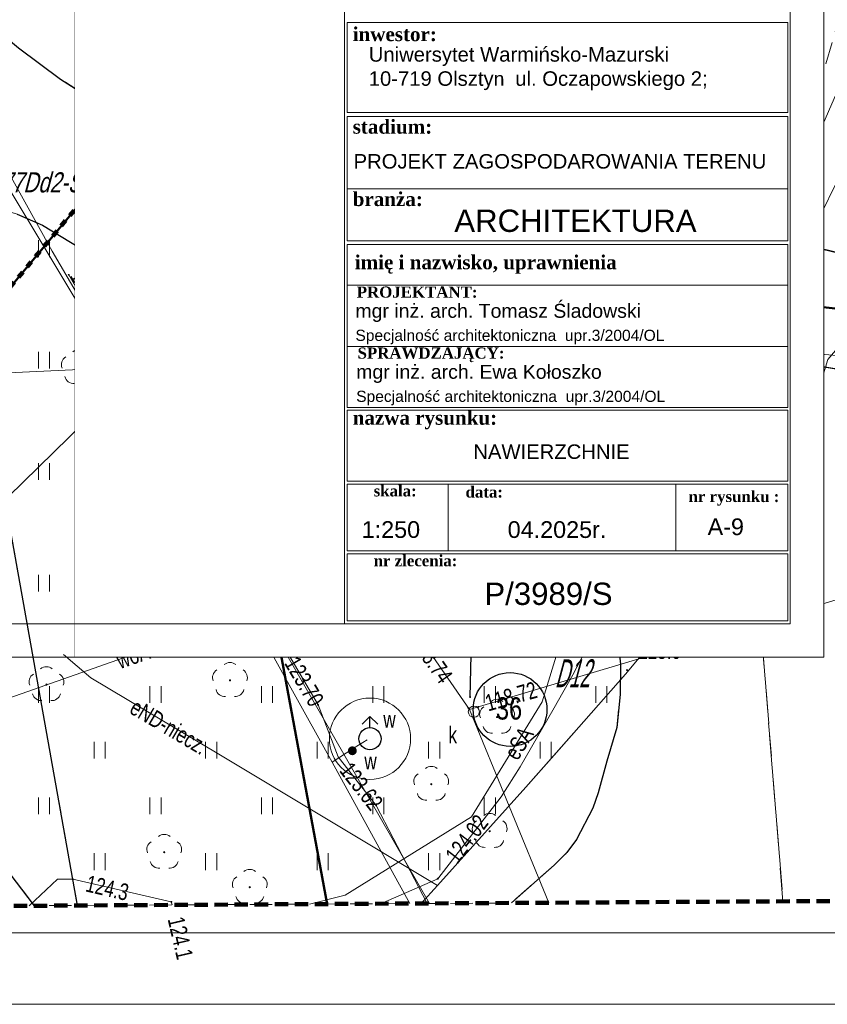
# Model space of a CAD drawing. Header units: metres. Extents: x 7464056 to 7464277, y 5957530 to 5957827.
# Tile 17 of 26: x 7464208 to 7464245, y 5957530 to 5957574. Entities that reach past the tile are written whole.
import ezdxf
from ezdxf.enums import TextEntityAlignment as Align

# ---------------------------------------------------------------- set-up
doc = ezdxf.new("R2010")
doc.units = ezdxf.units.M
doc.header["$MEASUREMENT"] = 0
for name, pattern in [('1', [0.6, 0.3, -0.3]), ('1.0_0.5', [1.5, 1, -0.5]), ('1.5_0.5', [2, 1.5, -0.5]), ('2', [0.9, 0.6, -0.3]), ('219-500', [0]), ('egug-500', [1, 0.5, -0.5])]:
    doc.linetypes.add(name, pattern=pattern)
doc.layers.get('0').update_dxf_attribs({"color": 2, "linetype": 'CONTINUOUS', "lineweight": 5})
for name, color, linetype in [('000 Inne (niezydentyfikowane)', 7, 'CONTINUOUS'), ('203-punkt graniczny', 7, 'CONTINUOUS'), ('210-oznaczenie konturu użytku gruntowego', 7, 'CONTINUOUS'), ('218-kontur użytku gruntowego', 7, 'CONTINUOUS'), ('chodnik', 7, 'CONTINUOUS'), ('chodnik-Atr17', 7, 'CONTINUOUS'), ('drzewo liściaste', 7, 'CONTINUOUS'), ('hydrant', 7, 'CONTINUOUS'), ('hydrant-Atr17', 7, 'CONTINUOUS'), ('jezdnia', 7, 'CONTINUOUS'), ('krawężnik', 7, 'CONTINUOUS'), ('latarnia', 7, 'CONTINUOUS'), ('obudowa ochronna przewodu', 7, 'CONTINUOUS'), ('pikieta naturalna', 7, 'CONTINUOUS'), ('przewód elektroenergetyczny podziemny', 7, 'CONTINUOUS'), ('przewód elektroenergetyczny podziemny-Atr1', 7, 'CONTINUOUS'), ('przewód gazowy', 7, 'CONTINUOUS'), ('przewód gazowy-Atr1', 7, 'CONTINUOUS'), ('przewód kanalizacyjny', 7, 'CONTINUOUS'), ('przewód telekomunikacyjny podziemny', 7, 'CONTINUOUS'), ('przewód telekomunikacyjny podziemny-Atr1', 7, 'CONTINUOUS'), ('przewód wodociągowy', 7, 'CONTINUOUS'), ('przewód wodociągowy-Atr1', 7, 'CONTINUOUS'), ('rzedna', 7, 'CONTINUOUS'), ('rzedna-Atr2', 7, 'CONTINUOUS'), ('rzedna-Atr3', 7, 'CONTINUOUS'), ('studnia kanalizacyjna', 7, 'CONTINUOUS'), ('studnia kanalizacyjna-Atr17', 7, 'CONTINUOUS'), ('Szczegółowa osnowa geodezyjna pozioma-Atr103', 7, 'CONTINUOUS'), ('trawnik', 7, 'CONTINUOUS'), ('zadrzewienie  zakrzewienie', 7, 'CONTINUOUS'), ('Zakres', 7, 'CONTINUOUS'), ('zasuwa lub zawór', 7, 'CONTINUOUS'), ('zasuwa lub zawór-Atr17', 7, 'CONTINUOUS')]:
    doc.layers.add(name, color=color, linetype=linetype)
for name, color, linetype, lineweight in [('211-numer działki ewidencyjnej', 7, 'CONTINUOUS', 30), ('219-działka ewidencyjna', 7, 'CONTINUOUS', 30), ('__A-opisy', 5, 'CONTINUOUS', 20), ('__A-Tabelka', 7, 'CONTINUOUS', 18), ('__A-Wymiary', 7, 'CONTINUOUS', 13), ('_s-woda', 5, 'CONTINUOUS', 20), ('A-Tabelka', 7, 'CONTINUOUS', 18), ('pikieta naturalna-Atr2', 8, 'CONTINUOUS', 9)]:
    doc.layers.add(name, color=color, linetype=linetype, lineweight=lineweight)
doc.styles.add('m3', font='timesbd.ttf')
doc.styles.add('OP.3', font='arial.ttf', dxfattribs={"height": 12.5})
doc.styles.get("Standard").update_dxf_attribs({"font": 'Working1250', "width": 0.75})

# ---------------------------------------------------------------- blocks, each defined once
blk = doc.blocks.new('203')
at = {"linetype": 'Continuous', "lineweight": 0}
h = blk.add_hatch(color=0, dxfattribs=at)
edge = h.paths.add_edge_path()
edge.add_arc((0, 0), 0.045, 0, 360)
blk = doc.blocks.new('PW01')
at = {"linetype": 'Continuous', "lineweight": 13}
h = blk.add_hatch(color=0, dxfattribs=at)
edge = h.paths.add_edge_path()
edge.add_arc((0, 0), 0.045, 0, 360)
blk = doc.blocks.new('OP021')
at = {"linetype": 'Continuous', "lineweight": 13}
h = blk.add_hatch(color=0, dxfattribs=at)
edge = h.paths.add_edge_path()
edge.add_arc((0, 0), 0.05, 0, 360)
at = {"color": 0, "linetype": 'Continuous', "lineweight": 13}
for centre, start, end in [((-0.38, 0.124), 121.308, 202.548), ((0, 0.4), 49.272, 130.728), ((0.38, 0.124), 337.452, 58.692), ((-0.235, -0.324), 193.221, 274.871), ((0.235, -0.324), 265.129, 346.779)]:
    blk.add_arc(centre, 0.4, start, end, dxfattribs=at)
blk = doc.blocks.new('SM01')
at = {"color": 0, "linetype": 'Continuous', "lineweight": 13}
for p, q in [((-0.53, 0.531), (-0.883, 0.884)), ((0.531, 0.531), (0.884, 0.884)), ((-0.53, -0.53), (-0.883, -0.883)), ((0.531, -0.53), (0.884, -0.883))]:
    blk.add_line(p, q, dxfattribs=at)
blk.add_circle((0, 0), 0.25, dxfattribs=at)
blk = doc.blocks.new('TU04')
at = {"color": 0, "linetype": 'Continuous', "lineweight": 13}
for p, q in [((0, 0), (0, 0.75)), ((0.5, 0), (0.5, 0.75))]:
    blk.add_line(p, q, dxfattribs=at)
blk = doc.blocks.new('US15')
at = {"color": 0, "linetype": 'Continuous', "lineweight": 13}
blk.add_circle((0, 0), 0.25, dxfattribs=at)
blk = doc.blocks.new('US25')
at = {"linetype": 'Continuous', "lineweight": 0}
h = blk.add_hatch(color=0, dxfattribs=at)
edge = h.paths.add_edge_path()
edge.add_arc((0, 0), 0.2, 0, 360)
blk = doc.blocks.new('SUWH')
at = {"color": 0, "linetype": 'Continuous'}
for p in [(-0.354, 0.646), (0, 0.5), (0.354, 0.646)]:
    blk.add_line(p, (0, 1), dxfattribs=at)
blk.add_circle((0, 0), 0.5, dxfattribs=at)
blk = doc.blocks.new('OTZK2')
at = {"color": 0, "linetype": 'Continuous'}
blk.add_arc((0, 0), 0.5, 318.85, 221.162, dxfattribs=at)
blk = doc.blocks.new('OTZK1')
at = {"color": 0, "linetype": 'Continuous'}
blk.add_circle((0, 0), 0.5, dxfattribs=at)

msp = doc.modelspace()

# ---------------------------------------------------------------- linework, layer by layer
at = {"linetype": 'Continuous', "lineweight": 30}
msp.add_circle((7464230.344, 5957543.102), 1.654, dxfattribs=at)
at = {"layer": '000 Inne (niezydentyfikowane)', "color": 253, "linetype": '1', "lineweight": 100, "flags": 128}
msp.add_lwpolyline([(7464096.51, 5957762.918), (7464119.97, 5957723.029), (7464129.82, 5957706.056), (7464158.016, 5957657.47), (7464158.056, 5957657.401), (7464162.94, 5957648.984), (7464162.981, 5957648.914), (7464176.492, 5957625.631), (7464176.499, 5957625.621), (7464182.663, 5957614.998), (7464186.213, 5957609.558), (7464195.967, 5957590.719), (7464195.97, 5957590.71), (7464198.51, 5957586.21), (7464201.941, 5957582.25), (7464205.521, 5957578.87), (7464209.991, 5957575.1), (7464215.369, 5957570.98), (7464206.32, 5957560.132), (7464194.92, 5957546.46), (7464194.899, 5957546.456), (7464191.954, 5957545.875), (7464191.47, 5957545.78), (7464189.787, 5957545.447)], dxfattribs=at)
at = {"layer": '000 Inne (niezydentyfikowane)', "color": 56, "linetype": 'Continuous', "lineweight": 50, "flags": 128}
for points in [[(7464129.82, 5957706.056), (7464158.016, 5957657.47), (7464158.056, 5957657.401), (7464162.94, 5957648.984), (7464162.981, 5957648.914), (7464176.492, 5957625.631), (7464176.499, 5957625.621), (7464182.663, 5957614.998), (7464186.213, 5957609.558), (7464195.967, 5957590.719), (7464195.97, 5957590.71), (7464198.51, 5957586.21), (7464201.941, 5957582.25), (7464205.521, 5957578.87), (7464209.991, 5957575.1), (7464215.369, 5957570.98), (7464206.32, 5957560.132), (7464194.92, 5957546.46), (7464180.799, 5957585.27), (7464167.995, 5957612.279), (7464163.514, 5957619.798), (7464156.208, 5957632.058), (7464149.275, 5957643.692), (7464129.849, 5957676.292)], [(7464273.583, 5957563.4), (7464267.57, 5957562.22), (7464261.42, 5957560.82), (7464256.37, 5957560.26), (7464250.5, 5957560.44), (7464243.75, 5957561.22), (7464237.82, 5957562.16), (7464231.12, 5957564.22), (7464225.6, 5957566.21), (7464220.31, 5957568.58), (7464215.369, 5957570.98), (7464209.991, 5957575.1), (7464205.521, 5957578.87), (7464201.941, 5957582.25), (7464198.51, 5957586.21), (7464195.97, 5957590.71), (7464195.967, 5957590.719), (7464194.89, 5957593.94), (7464248.534, 5957622.926), (7464256.633, 5957609.097), (7464273.22, 5957619.103)], [(7464193.823, 5957534.207), (7464192.159, 5957543.5), (7464191.47, 5957545.78), (7464191.954, 5957545.875), (7464194.899, 5957546.456), (7464194.92, 5957546.46), (7464206.32, 5957560.132), (7464215.369, 5957570.98), (7464222.136, 5957534.374)], [(7464222.136, 5957534.374), (7464215.369, 5957570.98), (7464220.31, 5957568.58), (7464225.6, 5957566.21), (7464231.12, 5957564.22), (7464237.82, 5957562.16), (7464243.75, 5957561.22), (7464250.5, 5957560.44), (7464256.37, 5957560.26), (7464261.42, 5957560.82), (7464267.57, 5957562.22), (7464273.583, 5957563.4)]]:
    msp.add_lwpolyline(points, dxfattribs=at)
at = {"layer": '000 Inne (niezydentyfikowane)', "color": 253, "linetype": '1', "lineweight": 13, "flags": 128}
msp.add_lwpolyline([(7464125.18, 5957539.755), (7464144.12, 5957536.43), (7464189.787, 5957545.447), (7464191.47, 5957545.78), (7464191.954, 5957545.875), (7464194.899, 5957546.456), (7464194.92, 5957546.46), (7464206.32, 5957560.132), (7464215.369, 5957570.98), (7464209.991, 5957575.1), (7464205.521, 5957578.87), (7464201.941, 5957582.25), (7464198.51, 5957586.21), (7464195.97, 5957590.71), (7464195.967, 5957590.719), (7464186.213, 5957609.558), (7464182.663, 5957614.998), (7464176.499, 5957625.621), (7464176.492, 5957625.631), (7464162.981, 5957648.914), (7464162.94, 5957648.984), (7464158.056, 5957657.401), (7464158.016, 5957657.47)], dxfattribs=at)
at = {"layer": '218-kontur użytku gruntowego', "color": 3, "linetype": 'egug-500', "lineweight": 18, "flags": 128}
for points in [[(7464209.99, 5957575.1), (7464215.37, 5957570.98)], [(7464215.37, 5957570.98), (7464209.99, 5957575.1)], [(7464215.37, 5957570.98), (7464220.31, 5957568.58)], [(7464220.31, 5957568.58), (7464215.37, 5957570.98)], [(7464220.31, 5957568.58), (7464225.6, 5957566.21)], [(7464225.6, 5957566.21), (7464220.31, 5957568.58)], [(7464225.6, 5957566.21), (7464231.12, 5957564.22)], [(7464231.12, 5957564.22), (7464225.6, 5957566.21)], [(7464205.36, 5957565.5), (7464210.939, 5957534.308)], [(7464210.939, 5957534.308), (7464205.36, 5957565.5)], [(7464231.12, 5957564.22), (7464237.82, 5957562.16)], [(7464237.82, 5957562.16), (7464231.12, 5957564.22)], [(7464237.82, 5957562.16), (7464243.75, 5957561.22)], [(7464243.75, 5957561.22), (7464237.82, 5957562.16)], [(7464243.75, 5957561.22), (7464250.5, 5957560.44)], [(7464250.5, 5957560.44), (7464243.75, 5957561.22)]]:
    msp.add_lwpolyline(points, dxfattribs=at)
at = {"layer": '219-działka ewidencyjna', "color": 7, "linetype": '219-500', "flags": 128}
for points in [[(7464215.37, 5957570.98), (7464209.99, 5957575.1)], [(7464220.31, 5957568.58), (7464215.37, 5957570.98)], [(7464225.6, 5957566.21), (7464220.31, 5957568.58)], [(7464231.12, 5957564.22), (7464225.6, 5957566.21)], [(7464210.939, 5957534.308), (7464205.36, 5957565.5)], [(7464237.82, 5957562.16), (7464231.12, 5957564.22)], [(7464243.75, 5957561.22), (7464237.82, 5957562.16)], [(7464250.5, 5957560.44), (7464243.75, 5957561.22)]]:
    msp.add_lwpolyline(points, dxfattribs=at)
at = {"layer": '__A-Tabelka', "ltscale": 5}
for points in [[(7464266.428, 5957826.876), (7464056.428, 5957826.876), (7464056.428, 5957529.876), (7464266.428, 5957529.876)], [(7464263.228, 5957823.676), (7464072.628, 5957823.676), (7464072.628, 5957533.076), (7464263.228, 5957533.076)]]:
    msp.add_lwpolyline(points, close=True, dxfattribs=at)
at = {"layer": '__A-Wymiary', "ltscale": 0.25}
msp.add_line((7464210.831, 5957619.705), (7464210.831, 5957545.455), dxfattribs=at)
at = {"layer": '_s-woda', "ltscale": 0.25}
msp.add_circle((7464224.06, 5957541.79), 1.822, dxfattribs=at)
at = {"layer": 'chodnik', "color": 7, "linetype": '1.0_0.5', "lineweight": 18, "flags": 128}
for points in [[(7464240.61, 5957559.1), (7464244.81, 5957614.89), (7464244.19, 5957623.96), (7464243.06, 5957623.36), (7464243.69, 5957614.81), (7464239.56, 5957559.38)], [(7464220.07, 5957565.67), (7464225.66, 5957563.07), (7464235.85, 5957560.07), (7464236.54, 5957562.3), (7464226.72, 5957565.38), (7464221.13, 5957567.79)]]:
    msp.add_lwpolyline(points, close=True, dxfattribs=at)
at = {"layer": 'jezdnia', "color": 7, "linetype": '1.5_0.5', "lineweight": 18, "flags": 128}
for points in [[(7464242.586, 5957534.495), (7464240.61, 5957559.1), (7464239.56, 5957559.38), (7464235.85, 5957560.07), (7464225.66, 5957563.07), (7464220.07, 5957565.67), (7464217.1, 5957567.15), (7464215.35, 5957568.13), (7464213.87, 5957569.14), (7464211.66, 5957570.44), (7464210.18, 5957571.38), (7464208.29, 5957572.78), (7464206.24, 5957574.48), (7464204.25, 5957576.69), (7464201.87, 5957579.06), (7464200.34, 5957580.58), (7464198.79, 5957581.93), (7464196.91, 5957584.14), (7464196.84, 5957584.25), (7464195.51, 5957586.18), (7464194.52, 5957587.98), (7464193.96, 5957589.66), (7464193.96, 5957591.03), (7464194.3, 5957592.24), (7464195.46, 5957593.87), (7464193.53, 5957597.77), (7464192.49, 5957597.4), (7464191.04, 5957597.43), (7464190.04, 5957597.51), (7464189.06, 5957597.8), (7464187.91, 5957598.58), (7464187.01, 5957599.52), (7464185.58, 5957601.93), (7464180.91, 5957609.95), (7464176.66, 5957617.25), (7464176.11, 5957618.89), (7464176.11, 5957620.7), (7464176.63, 5957622.32), (7464174.2, 5957626.36), (7464172.67, 5957626.42), (7464171.61, 5957626.96), (7464170.7, 5957627.74), (7464169.84, 5957628.75), (7464166.58, 5957634.38), (7464160.16, 5957645.36), (7464159.53, 5957646.36), (7464159.16, 5957647.83), (7464159.19, 5957649.1), (7464159.45, 5957650.3), (7464160.02, 5957651.39), (7464161.02, 5957652.43), (7464159.37, 5957655.23), (7464158.8, 5957654.97), (7464157.83, 5957654.85), (7464156.56, 5957654.88), (7464155.16, 5957655.37), (7464154.15, 5957655.96), (7464153.27, 5957656.96), (7464152.31, 5957658.39), (7464148.38, 5957665.08), (7464144.09, 5957672.43), (7464138.71, 5957681.55), (7464138.51, 5957682.74), (7464138.71, 5957684.4), (7464139.31, 5957685.79), (7464139.83, 5957686.59), (7464136.07, 5957692.2), (7464134.95, 5957692.08), (7464133.41, 5957692.4), (7464132.27, 5957693.05), (7464131.56, 5957693.69), (7464130.73, 5957694.98), (7464126.37, 5957702.18), (7464126, 5957703.21), (7464125.81, 5957704.71), (7464126.06, 5957706.26), (7464126.54, 5957707.27), (7464127.1, 5957708.06), (7464130.958, 5957710.421)], [(7464200.14, 5957558.72), (7464200.09, 5957560.49), (7464200.68, 5957562.21), (7464201.54, 5957563.59), (7464202.57, 5957564.63), (7464204.23, 5957565.52), (7464206.6, 5957565.61), (7464207.62, 5957565.51), (7464208.24, 5957565.32), (7464209.37, 5957564.83), (7464210.62, 5957564.06), (7464213.5, 5957562.33), (7464216.41, 5957560.66), (7464222.77, 5957557.91), (7464227.76, 5957555.97), (7464230.08, 5957555.14), (7464231.55, 5957554.66), (7464232.32, 5957554.38), (7464232.84, 5957553.46), (7464233.3, 5957552.55), (7464233.62, 5957551.65), (7464234.52, 5957549.14), (7464235.06, 5957547.26), (7464235.3, 5957545.14), (7464235.28, 5957543.78), (7464235.13, 5957542.29), (7464234.69, 5957540.78), (7464234.3, 5957539.36), (7464234.06, 5957538.68), (7464233.33, 5957537.27), (7464232.89, 5957536.68), (7464232.32, 5957536.12), (7464230.405, 5957534.423)], [(7464273.601, 5957560.619), (7464273.11, 5957560.46), (7464271.44, 5957560.05), (7464268.88, 5957559.5), (7464266.49, 5957559.09), (7464260.23, 5957558.14), (7464257.73, 5957557.87), (7464255.65, 5957557.73), (7464252.08, 5957557.69), (7464249.64, 5957557.83), (7464247.11, 5957558.08), (7464245.53, 5957558.3), (7464242.23, 5957558.83), (7464240.61, 5957559.1), (7464242.586, 5957534.495)], [(7464209.006, 5957534.297), (7464207.63, 5957536.11), (7464206.47, 5957538.08), (7464205.76, 5957540.98), (7464204.43, 5957545.94), (7464202.96, 5957550.15), (7464201.41, 5957554.33), (7464200.25, 5957557.87), (7464200.14, 5957558.72)]]:
    msp.add_lwpolyline(points, dxfattribs=at)
at = {"layer": 'krawężnik', "color": 7, "linetype": 'Continuous', "lineweight": 25, "flags": 128}
for points in [[(7464195.46, 5957593.87), (7464194.3, 5957592.24), (7464193.96, 5957591.03), (7464193.96, 5957589.66), (7464194.52, 5957587.98), (7464195.51, 5957586.18), (7464196.84, 5957584.25), (7464196.91, 5957584.14), (7464198.79, 5957581.93), (7464200.34, 5957580.58), (7464201.87, 5957579.06), (7464204.25, 5957576.69), (7464206.24, 5957574.48), (7464208.29, 5957572.78), (7464210.18, 5957571.38), (7464211.66, 5957570.44), (7464213.87, 5957569.14), (7464215.35, 5957568.13), (7464217.1, 5957567.15), (7464220.07, 5957565.67), (7464225.66, 5957563.07), (7464235.85, 5957560.07), (7464239.56, 5957559.38), (7464240.61, 5957559.1)], [(7464208.24, 5957565.32), (7464209.37, 5957564.83), (7464210.62, 5957564.06), (7464213.5, 5957562.33), (7464216.41, 5957560.66), (7464222.77, 5957557.91), (7464227.76, 5957555.97), (7464230.08, 5957555.14), (7464231.55, 5957554.66), (7464232.32, 5957554.38), (7464232.84, 5957553.46), (7464233.3, 5957552.55), (7464233.62, 5957551.65), (7464234.52, 5957549.14), (7464235.06, 5957547.26), (7464235.3, 5957545.14), (7464235.28, 5957543.78), (7464235.13, 5957542.29), (7464234.69, 5957540.78), (7464234.3, 5957539.36), (7464234.06, 5957538.68), (7464233.33, 5957537.27), (7464232.89, 5957536.68), (7464232.32, 5957536.12), (7464230.405, 5957534.423)], [(7464240.61, 5957559.1), (7464242.23, 5957558.83), (7464245.53, 5957558.3), (7464247.11, 5957558.08), (7464249.64, 5957557.83), (7464252.08, 5957557.69), (7464255.65, 5957557.73), (7464257.73, 5957557.87), (7464260.23, 5957558.14), (7464266.49, 5957559.09), (7464268.88, 5957559.5), (7464271.44, 5957560.05), (7464273.11, 5957560.46), (7464273.601, 5957560.619)], [(7464209.006, 5957534.297), (7464207.63, 5957536.11)]]:
    msp.add_lwpolyline(points, dxfattribs=at)
at = {"layer": 'obudowa ochronna przewodu', "color": 7, "linetype": 'Continuous', "lineweight": 35, "flags": 128}
for points in [[(7464273.574, 5957564.802), (7464257.08, 5957562.54), (7464246.96, 5957563.12), (7464224.21, 5957568.66), (7464196.9, 5957541.96), (7464194.53, 5957540.62), (7464196.178, 5957534.221)], [(7464273.574, 5957564.802), (7464257.08, 5957562.54), (7464246.96, 5957563.12), (7464224.21, 5957568.66), (7464196.9, 5957541.96), (7464194.53, 5957540.62), (7464196.178, 5957534.221)], [(7464273.574, 5957564.802), (7464257.08, 5957562.54), (7464246.96, 5957563.12), (7464224.21, 5957568.66), (7464196.9, 5957541.96), (7464194.53, 5957540.62), (7464196.178, 5957534.221)], [(7464273.574, 5957564.802), (7464257.08, 5957562.54), (7464246.96, 5957563.12), (7464224.21, 5957568.66), (7464196.9, 5957541.96), (7464194.53, 5957540.62), (7464196.178, 5957534.221)], [(7464237, 5957553.24), (7464239.83, 5957559.89)]]:
    msp.add_lwpolyline(points, dxfattribs=at)
at = {"layer": 'przewód elektroenergetyczny podziemny', "color": 1, "linetype": 'Continuous', "lineweight": 18, "flags": 128}
for points in [[(7464224.53, 5957534.389), (7464227.1, 5957535.51), (7464229.94, 5957539.18), (7464230.8, 5957540.53), (7464232.32, 5957543.18), (7464233.16, 5957544.66), (7464236.18, 5957550.44), (7464236.93, 5957552.14), (7464237, 5957553.24), (7464239.83, 5957559.89), (7464242.31, 5957561.29), (7464246.96, 5957570.77), (7464250.33, 5957578.05), (7464250.75, 5957579.06), (7464252.95, 5957584.3), (7464261.01, 5957598.51), (7464264.09, 5957603.25), (7464268.49, 5957607.37), (7464270.47, 5957607.71), (7464270.86, 5957608.37), (7464269.92, 5957609.95), (7464267.72, 5957610.31), (7464264.33, 5957617.08)], [(7464247, 5957575.39), (7464243.49, 5957567.33)], [(7464214.44, 5957569.66), (7464216.26, 5957568.72), (7464218.47, 5957567.39), (7464219.97, 5957566.49), (7464221.72, 5957565.76), (7464229.63, 5957562.73), (7464232.32, 5957561.61), (7464236.81, 5957559.75), (7464243.38, 5957559.11), (7464248.23, 5957558.72), (7464249.88, 5957558.75), (7464258.99, 5957559.25), (7464263.25, 5957559.23), (7464265.03, 5957559.58), (7464268.35, 5957562.14), (7464271.26, 5957561.49), (7464273.59, 5957562.34)], [(7464243.49, 5957567.33), (7464238.62, 5957560.38)], [(7464238.62, 5957560.38), (7464233.31, 5957548.43), (7464231.79, 5957543.45)], [(7464226.352, 5957534.399), (7464227.09, 5957535.2), (7464231.05, 5957539.62), (7464232.32, 5957541.05), (7464233.66, 5957542.56), (7464232.32, 5957541.05), (7464231.05, 5957539.62), (7464233.66, 5957542.56), (7464235.52, 5957544.69), (7464238.14, 5957547.81), (7464243.01, 5957553.52), (7464244.59, 5957558.8), (7464245.19, 5957559.51), (7464252.7, 5957559.51), (7464255.25, 5957559.52), (7464262.62, 5957559.49), (7464263.38, 5957559.49)], [(7464227.09, 5957535.2), (7464217.28, 5957541.1), (7464211.54, 5957544.52), (7464210.32, 5957545.57)], [(7464231.79, 5957543.45), (7464228.61, 5957538.28)], [(7464228.61, 5957538.28), (7464222.95, 5957534.77), (7464221.352, 5957534.37)], [(7464215.183, 5957534.333), (7464215.15, 5957534.47), (7464210.73, 5957535.49), (7464210.04, 5957535.49), (7464208.778, 5957534.295)]]:
    msp.add_lwpolyline(points, dxfattribs=at)
at = {"layer": 'przewód gazowy', "color": 52, "linetype": 'Continuous', "lineweight": 18, "flags": 128}
for points in [[(7464202.21, 5957577.36), (7464209.81, 5957563.66)], [(7464209.81, 5957563.66), (7464213.45, 5957557.42), (7464221.73, 5957543.31), (7464222.63, 5957540.98), (7464224.34, 5957538.8), (7464226.628, 5957534.401)], [(7464226.727, 5957534.402), (7464210.55, 5957562.6)]]:
    msp.add_lwpolyline(points, dxfattribs=at)
at = {"layer": 'przewód kanalizacyjny', "color": 34, "linetype": 'Continuous', "lineweight": 18, "flags": 128}
for points in [[(7464175.46, 5957556.7), (7464217.76, 5957558.67), (7464228.52, 5957543.1), (7464232.32, 5957544.24), (7464265.87, 5957554.27)], [(7464228.52, 5957543.1), (7464232.088, 5957534.433)]]:
    msp.add_lwpolyline(points, dxfattribs=at)
at = {"layer": 'przewód telekomunikacyjny podziemny', "color": 30, "linetype": 'Continuous', "lineweight": 18, "flags": 128}
msp.add_lwpolyline([(7464273.574, 5957564.802), (7464257.08, 5957562.54), (7464246.96, 5957563.12), (7464224.21, 5957568.66), (7464196.9, 5957541.96), (7464194.53, 5957540.62), (7464196.178, 5957534.221)], dxfattribs=at)
at = {"layer": 'przewód wodociągowy', "color": 5, "linetype": 'Continuous', "lineweight": 18, "flags": 128}
for points in [[(7464201.02, 5957577.83), (7464207.52, 5957567.05), (7464212.15, 5957559.34), (7464216.4, 5957551.47)], [(7464216.4, 5957551.47), (7464218.66, 5957547.41), (7464222.37, 5957540.74), (7464225.31, 5957535.37), (7464225.841, 5957534.396)], [(7464218.66, 5957547.41), (7464206.78, 5957543.23)], [(7464222.37, 5957540.74), (7464223.35, 5957541.38), (7464223.94, 5957541.74)]]:
    msp.add_lwpolyline(points, dxfattribs=at)
at = {"layer": 'rzedna-Atr2', "color": 7, "flags": 128}
for points in [[(7464217.97, 5957559.01), (7464219.31, 5957561.51), (7464221.736, 5957561.51)], [(7464228.55, 5957543.66), (7464228.66, 5957548.08), (7464231.113, 5957548.08)]]:
    msp.add_lwpolyline(points, dxfattribs=at)
at = {"layer": 'trawnik', "color": 7, "linetype": '1.0_0.5', "lineweight": 18, "flags": 128}
msp.add_lwpolyline([(7464207.62, 5957565.51), (7464208.24, 5957565.32), (7464209.37, 5957564.83), (7464210.62, 5957564.06), (7464213.5, 5957562.33), (7464216.41, 5957560.66), (7464222.77, 5957557.91), (7464227.76, 5957555.97), (7464230.08, 5957555.14), (7464231.55, 5957554.66), (7464232.32, 5957554.38), (7464232.84, 5957553.46), (7464233.3, 5957552.55), (7464233.62, 5957551.65), (7464234.52, 5957549.14), (7464235.06, 5957547.26), (7464235.3, 5957545.14), (7464235.28, 5957543.78), (7464235.13, 5957542.29), (7464234.69, 5957540.78), (7464234.3, 5957539.36), (7464234.06, 5957538.68), (7464233.33, 5957537.27), (7464232.89, 5957536.68), (7464232.32, 5957536.12), (7464230.4, 5957534.42), (7464209.01, 5957534.3), (7464207.63, 5957536.11), (7464206.47, 5957538.08), (7464205.76, 5957540.98), (7464204.43, 5957545.94), (7464202.96, 5957550.15), (7464201.41, 5957554.33), (7464200.25, 5957557.87), (7464200.14, 5957558.72), (7464200.09, 5957560.49), (7464200.68, 5957562.21), (7464201.54, 5957563.59), (7464202.57, 5957564.63), (7464204.23, 5957565.52), (7464206.6, 5957565.61)], close=True, dxfattribs=at)
at = {"layer": 'zadrzewienie  zakrzewienie', "color": 7, "linetype": '1.0_0.5', "lineweight": 18, "flags": 128}
msp.add_lwpolyline([(7464273.43, 5957587.23), (7464273.6, 5957560.62), (7464273.11, 5957560.46), (7464271.44, 5957560.05), (7464268.88, 5957559.5), (7464266.49, 5957559.09), (7464260.23, 5957558.14), (7464257.73, 5957557.87), (7464255.65, 5957557.73), (7464252.08, 5957557.69), (7464249.64, 5957557.83), (7464247.11, 5957558.08), (7464245.53, 5957558.3), (7464242.23, 5957558.83), (7464240.61, 5957559.1), (7464251.61, 5957595.78)], close=True, dxfattribs=at)
at = {"layer": 'Zakres', "color": 134, "linetype": '2', "lineweight": 90, "flags": 128}
msp.add_lwpolyline([(7464273.07, 5957642.1), (7464173.57, 5957639.94), (7464098.51, 5957764.09), (7464073.29, 5957749.31), (7464127.02, 5957656.52), (7464126.84, 5957638.93), (7464125.08, 5957533.8), (7464273.77, 5957534.68)], close=True, dxfattribs=at)

# ---------------------------------------------------------------- block references
at = {"layer": '203-punkt graniczny', "color": 7, "linetype": 'Continuous', "lineweight": 18}
for p in [(7464215.37, 5957570.98), (7464220.31, 5957568.58), (7464225.6, 5957566.21), (7464231.12, 5957564.22), (7464237.82, 5957562.16), (7464243.75, 5957561.22)]:
    msp.add_blockref('203', p, dxfattribs=at)
at = {"layer": 'drzewo liściaste', "color": 94, "linetype": 'Continuous', "lineweight": 18}
for p in [(7464231.75, 5957573.41), (7464235.05, 5957573.19), (7464243.23, 5957572.03), (7464215.18, 5957571.14), (7464238.09, 5957570.83), (7464230.85, 5957570), (7464220.08, 5957568.7), (7464234.26, 5957568.42), (7464237.85, 5957567.11), (7464225.33, 5957566.43), (7464230.97, 5957564.45), (7464237.61, 5957562.4), (7464243.59, 5957561.34), (7464211, 5957558.45), (7464216.48, 5957556.61), (7464221.52, 5957554.93), (7464211.86, 5957553.24), (7464230.29, 5957552.21), (7464209.55, 5957544.22), (7464217.78, 5957544.41), (7464229.76, 5957542.76), (7464226.81, 5957539.75), (7464229.43, 5957537.64), (7464214.83, 5957536.7), (7464218.67, 5957535.13)]:
    msp.add_blockref('OP021', p, dxfattribs=at)
at = {"layer": 'hydrant', "color": 5, "linetype": 'Continuous', "lineweight": 18}
msp.add_blockref('SUWH', (7464224.06, 5957541.79), dxfattribs=at)
at = {"layer": 'latarnia', "color": 7, "linetype": 'Continuous', "lineweight": 18}
msp.add_blockref('SM01', (7464214.3, 5957569.45), dxfattribs=at)
at = {"layer": 'pikieta naturalna', "color": 7, "linetype": 'Continuous', "lineweight": 13}
for p in [(7464225.6, 5957556.59), (7464216.32, 5957547.19), (7464235.59, 5957544.87)]:
    msp.add_blockref('PW01', p, dxfattribs=at)
at = {"layer": 'rzedna', "color": 52, "linetype": 'Continuous', "lineweight": 18}
for p in [(7464210.55, 5957562.6), (7464213.45, 5957557.42), (7464221.73, 5957543.31), (7464224.34, 5957538.8)]:
    msp.add_blockref('PW01', p, dxfattribs=at)
at = {"layer": 'rzedna', "color": 1, "linetype": 'Continuous', "lineweight": 18}
for p in [(7464242.31, 5957561.29), (7464239.83, 5957559.89), (7464237, 5957553.24), (7464210.73, 5957535.49), (7464227.1, 5957535.51), (7464215.15, 5957534.47)]:
    msp.add_blockref('PW01', p, dxfattribs=at)
at = {"layer": 'rzedna', "color": 5, "linetype": 'Continuous', "lineweight": 18}
msp.add_blockref('PW01', (7464212.15, 5957559.34), dxfattribs=at)
at = {"layer": 'rzedna', "color": 7, "linetype": 'Continuous', "lineweight": 18}
for p in [(7464217.76, 5957558.67), (7464217.97, 5957558.36), (7464228.92, 5957543.22), (7464228.47, 5957543.17)]:
    msp.add_blockref('PW01', p, dxfattribs=at)
at = {"layer": 'rzedna', "color": 34, "linetype": 'Continuous', "lineweight": 18}
for p in [(7464217.97, 5957559.01), (7464228.55, 5957543.66)]:
    msp.add_blockref('PW01', p, dxfattribs=at)
at = {"layer": 'studnia kanalizacyjna', "color": 34, "linetype": 'Continuous', "lineweight": 18}
for p in [(7464217.67, 5957558.36), (7464228.72, 5957543)]:
    msp.add_blockref('US15', p, dxfattribs=at)
at = {"layer": 'trawnik', "color": 7, "linetype": 'Continuous', "lineweight": 18}
for p in [(7464209.189, 5957563.399), (7464211.689, 5957560.899), (7464209.189, 5957558.399), (7464214.189, 5957558.399), (7464219.189, 5957558.399), (7464211.689, 5957555.899), (7464216.689, 5957555.899), (7464221.689, 5957555.899), (7464209.189, 5957553.399), (7464214.189, 5957553.399), (7464219.189, 5957553.399), (7464224.189, 5957553.399), (7464229.189, 5957553.399), (7464211.689, 5957550.899), (7464216.689, 5957550.899), (7464221.689, 5957550.899), (7464226.689, 5957550.899), (7464231.689, 5957550.899), (7464209.189, 5957548.399), (7464214.189, 5957548.399), (7464219.189, 5957548.399), (7464224.189, 5957548.399), (7464229.189, 5957548.399), (7464211.689, 5957545.899), (7464216.689, 5957545.899), (7464221.689, 5957545.899), (7464226.689, 5957545.899), (7464231.689, 5957545.899), (7464209.189, 5957543.399), (7464214.189, 5957543.399), (7464219.189, 5957543.399), (7464224.189, 5957543.399), (7464229.189, 5957543.399), (7464234.189, 5957543.399), (7464211.689, 5957540.899), (7464216.689, 5957540.899), (7464221.689, 5957540.899), (7464226.689, 5957540.899), (7464231.689, 5957540.899), (7464209.189, 5957538.399), (7464214.189, 5957538.399), (7464219.189, 5957538.399), (7464224.189, 5957538.399), (7464229.189, 5957538.399), (7464211.689, 5957535.899), (7464216.689, 5957535.899), (7464221.689, 5957535.899), (7464226.689, 5957535.899)]:
    msp.add_blockref('TU04', p, dxfattribs=at)
at = {"layer": 'zadrzewienie  zakrzewienie', "color": 7, "linetype": 'Continuous', "lineweight": 18}
for name, p in [('OTZK2', (7464242.654, 5957562.787)), ('OTZK1', (7464242.696, 5957559.776))]:
    msp.add_blockref(name, p, dxfattribs=at)
at = {"layer": 'zasuwa lub zawór', "color": 5, "linetype": 'Continuous', "lineweight": 18}
msp.add_blockref('US25', (7464223.27, 5957541.25), dxfattribs=at)

# ---------------------------------------------------------------- texts
at = {"layer": '000 Inne (niezydentyfikowane)', "color": 56, "linetype": 'Continuous', "lineweight": 13, "oblique": 15, "width": 0.51}
msp.add_text('D12', height=1.25, dxfattribs=at).set_placement((7464232.35, 5957544.1))
at = {"layer": '210-oznaczenie konturu użytku gruntowego', "color": 3, "linetype": 'Continuous', "lineweight": 18, "width": 0.79}
msp.add_text('dr', height=1, dxfattribs=at).set_placement((7464242.28, 5957548.53))
at = {"layer": '211-numer działki ewidencyjnej', "color": 7, "linetype": 'Continuous', "lineweight": 18, "width": 0.79}
msp.add_text('36', height=1, dxfattribs=at).set_placement((7464229.71, 5957542.65))
at = {"layer": 'chodnik-Atr17', "color": 7, "width": 0.765}
msp.add_text('ch.pb.', height=0.75, dxfattribs=at).set_placement((7464226.32, 5957563.57))
at = {"layer": 'hydrant-Atr17', "color": 5, "width": 0.765}
msp.add_text('w', height=0.75, dxfattribs=at).set_placement((7464224.66, 5957542.28))
at = {"layer": 'pikieta naturalna-Atr2', "color": 7, "width": 0.765}
for s, p in [('124.9', (7464224.46, 5957555.01)), ('125.1', (7464214.31, 5957548.51)), ('125.0', (7464236.09, 5957545.37))]:
    msp.add_text(s, height=0.75, dxfattribs=at).set_placement(p)
at = {"layer": 'przewód elektroenergetyczny podziemny-Atr1', "color": 1, "width": 0.765}
for s, rotation, p in [('eND', 332.18, (7464217, 5957567.75)), ('eSA', 54.98, (7464242.38, 5957564.97)), ('eND-niecz.', 329.38, (7464213.22, 5957542.97)), ('eSA', 58.41, (7464230.68, 5957540.77))]:
    msp.add_text(s, height=0.75, rotation=rotation, dxfattribs=at).set_placement(p)
for s, rotation, p in [('eSD-niecz.', 62.413, (7464235.95, 5957550.01)), ('eND-niecz.', 49.979, (7464237.52, 5957547.07))]:
    msp.add_text(s, height=0.75, rotation=rotation, dxfattribs=at).set_placement(p, align=Align.MIDDLE_LEFT)
at = {"layer": 'przewód gazowy-Atr1', "color": 40, "width": 0.765}
msp.add_text('gs63', height=0.75, rotation=300.405, dxfattribs=at).set_placement((7464216.28, 5957552.59), align=Align.MIDDLE_LEFT)
at = {"layer": 'przewód telekomunikacyjny podziemny-Atr1', "color": 30, "width": 0.765}
msp.add_text('ts', height=0.75, rotation=44.353, dxfattribs=at).set_placement((7464218.57, 5957563.15), align=Align.MIDDLE_LEFT)
at = {"layer": 'przewód wodociągowy-Atr1', "color": 5, "width": 0.765}
msp.add_text('woA', height=0.75, rotation=19.13, dxfattribs=at).set_placement((7464212.85, 5957544.91))
at = {"layer": 'rzedna-Atr2', "color": 1, "width": 0.765}
for s, rotation, p in [('124.4', 64.41, (7464242.94, 5957561.91)), ('123.9', 30.46, (7464240.2, 5957559.79)), ('124.0', 66.94, (7464237.48, 5957553.68)), ('124.02', 52.34, (7464227.98, 5957536.14))]:
    msp.add_text(s, height=0.75, rotation=rotation, dxfattribs=at).set_placement(p)
at = {"layer": 'rzedna-Atr2', "color": 40, "width": 0.765}
msp.add_text('123.84', height=0.75, rotation=299.842, dxfattribs=at).set_placement((7464210.57, 5957562.56))
at = {"layer": 'rzedna-Atr2', "color": 34, "width": 0.765}
for s, p in [('124.98', (7464219.31, 5957561.518)), ('124.58', (7464228.66, 5957548.088))]:
    msp.add_text(s, height=0.75, dxfattribs=at).set_placement(p, align=Align.BOTTOM_LEFT)
at = {"layer": 'rzedna-Atr2', "color": 40, "width": 0.765}
for s, rotation, p in [('123.86', 300.256, (7464212.21, 5957559.54)), ('123.70', 300.405, (7464220.52, 5957545.37)), ('123.62', 308.11, (7464222.95, 5957540.58))]:
    msp.add_text(s, height=0.75, rotation=rotation, dxfattribs=at).set_placement(p, align=Align.MIDDLE_LEFT)
at = {"layer": 'rzedna-Atr2', "color": 7, "width": 0.765}
for s, rotation, p in [('119.82', 2.62, (7464214.06, 5957558.15)), ('118.84', 304.9, (7464218.27, 5957557.34)), ('118.74', 304.9, (7464225.86, 5957546.12)), ('118.72', 15.74, (7464229.36, 5957543.01)), ('124.3', 346.87, (7464211.26, 5957534.95)), ('124.1', 283.03, (7464214.98, 5957533.7))]:
    msp.add_text(s, height=0.75, rotation=rotation, dxfattribs=at).set_placement(p)
at = {"layer": 'rzedna-Atr2', "color": 5, "width": 0.765}
msp.add_text('123.60', height=0.75, rotation=298, dxfattribs=at).set_placement((7464213.01, 5957556.93))
at = {"layer": 'rzedna-Atr3', "color": 34, "width": 0.765}
for s, p in [('118.91', (7464219.31, 5957560.242)), ('118.77', (7464228.66, 5957546.812))]:
    msp.add_text(s, height=0.75, dxfattribs=at).set_placement(p, align=Align.BOTTOM_LEFT)
at = {"layer": 'studnia kanalizacyjna-Atr17', "color": 34, "width": 0.765}
for p in [(7464218.47, 5957558.27), (7464227.58, 5957541.59)]:
    msp.add_text('k', height=0.75, dxfattribs=at).set_placement(p)
at = {"layer": 'Szczegółowa osnowa geodezyjna pozioma-Atr103', "color": 7, "oblique": 15, "width": 0.765}
msp.add_text('N34077Dd2-SP10240', height=0.9, dxfattribs=at).set_placement((7464205.28, 5957566.03), align=Align.BOTTOM_LEFT)
at = {"layer": 'zasuwa lub zawór-Atr17', "color": 5, "width": 0.765}
msp.add_text('w', height=0.75, dxfattribs=at).set_placement((7464223.81, 5957540.41))

# ---------------------------------------------------------------- next in the draw order: wipeouts: each hides what was drawn before it
at = {"ltscale": 5}
msp.add_wipeout([(7464210.831, 5957619.705), (7464244.412, 5957619.705), (7464244.412, 5957545.455), (7464210.831, 5957545.455)], dxfattribs=at).dxf.layer = 'A-Tabelka'

# ---------------------------------------------------------------- next in the draw order: linework, layer by layer
at = {"layer": '__A-Tabelka'}
for p, q in [((7464223.037, 5957566.455), (7464242.806, 5957566.455)), ((7464223.037, 5957562.14), (7464242.806, 5957562.14)), ((7464223.037, 5957559.393), (7464242.806, 5957559.393)), ((7464223.037, 5957559.393), (7464242.806, 5957559.393)), ((7464223.037, 5957556.647), (7464242.806, 5957556.647)), ((7464223.037, 5957556.647), (7464242.806, 5957556.647)), ((7464223.037, 5957556.647), (7464242.806, 5957556.647)), ((7464223.037, 5957556.647), (7464242.806, 5957556.647)), ((7464227.565, 5957553.217), (7464227.565, 5957550.217)), ((7464237.779, 5957553.217), (7464237.779, 5957550.217)), ((7464223.037, 5957550.217), (7464242.806, 5957550.217)), ((7464222.912, 5957546.949), (7464242.912, 5957546.949))]:
    msp.add_line(p, q, dxfattribs=at)
msp.add_lwpolyline([(7464222.912, 5957546.949), (7464222.912, 5957587.584), (7464242.912, 5957587.584), (7464242.912, 5957546.949)], dxfattribs=at)
for points in [[(7464242.806, 5957573.914), (7464242.806, 5957569.885), (7464223.037, 5957569.885), (7464223.037, 5957573.914)], [(7464242.806, 5957569.709), (7464242.806, 5957564.123), (7464223.037, 5957564.123), (7464223.037, 5957569.709)], [(7464242.806, 5957563.963), (7464242.806, 5957556.647), (7464223.037, 5957556.647), (7464223.037, 5957563.963)], [(7464242.806, 5957556.522), (7464242.806, 5957553.351), (7464223.037, 5957553.351), (7464223.037, 5957556.522)], [(7464242.806, 5957553.217), (7464242.806, 5957550.217), (7464223.037, 5957550.217), (7464223.037, 5957553.217)], [(7464242.806, 5957550.082), (7464242.806, 5957547.082), (7464223.037, 5957547.082), (7464223.037, 5957550.082)]]:
    msp.add_lwpolyline(points, close=True, dxfattribs=at)
at = {"layer": 'A-Tabelka', "ltscale": 5}
for points in [[(7464139.412, 5957545.455), (7464244.412, 5957545.455), (7464244.412, 5957619.705), (7464139.412, 5957619.705)], [(7464145.412, 5957546.949), (7464242.912, 5957546.949), (7464242.912, 5957618.211), (7464145.412, 5957618.211)]]:
    msp.add_lwpolyline(points, close=True, dxfattribs=at)

# ---------------------------------------------------------------- next in the draw order: texts
at = {"layer": '__A-opisy', "color": 7, "insert": (7464224.005, 5957571.32), "char_height": 0.625, "width": 335.59647, "attachment_point": 4, "style": 'OP.3'}
msp.add_mtext('{\\H1.04x;Uniwersytet Warmińsko-Mazurski  \\P10-719 Olszty}n  {\\H1.04x;ul. Oczapowskiego 2; \\P}                       ', dxfattribs=at)
at = {"layer": '__A-Tabelka', "lineweight": 50, "style": 'm3'}
for s, height, p in [('inwestor:', 0.625, (7464223.285, 5957573.085)), ('stadium:', 0.625, (7464223.285, 5957568.934)), ('branża:', 0.625, (7464223.285, 5957565.687)), ('imię i nazwisko, uprawnienia', 0.625, (7464223.379, 5957562.853)), ('PROJEKTANT:', 0.5, (7464223.468, 5957561.577)), ('SPRAWDZAJĄCY:', 0.5, (7464223.504, 5957558.841)), ('nazwa rysunku:', 0.625, (7464223.285, 5957555.877)), ('skala:', 0.5, (7464224.225, 5957552.661)), ('data:', 0.5, (7464228.346, 5957552.61)), ('nr rysunku :', 0.5, (7464238.351, 5957552.41)), ('nr zlecenia:', 0.5, (7464224.225, 5957549.527))]:
    msp.add_text(s, height=height, dxfattribs=at).set_placement(p)
at = {"layer": '__A-Tabelka', "lineweight": 70, "style": 'OP.3'}
for s, height, p in [('PROJEKT ZAGOSPODAROWANIA TERENU', 0.65, (7464223.326, 5957567.367)), ('NAWIERZCHNIE', 0.65, (7464228.696, 5957554.344)), ('A-9', 0.75, (7464239.205, 5957550.924)), ('1:250', 0.75, (7464223.688, 5957550.799)), ('04.2025r.', 0.75, (7464230.237, 5957550.797))]:
    msp.add_text(s, height=height, dxfattribs=at).set_placement(p)
at = {"layer": '__A-Tabelka', "style": 'OP.3'}
for s, height, p in [('ARCHITEKTURA', 1, (7464227.844, 5957564.526)), ('mgr inż. arch. Tomasz Śladowski', 0.625, (7464223.407, 5957560.673)), ('Specjalność architektoniczna  upr.3/2004/OL', 0.5, (7464223.407, 5957559.637)), ('mgr inż. arch. Ewa Kołoszko', 0.625, (7464223.442, 5957557.937)), ('Specjalność architektoniczna  upr.3/2004/OL', 0.5, (7464223.442, 5957556.9)), ('P/3989/S', 1, (7464229.193, 5957547.791))]:
    msp.add_text(s, height=height, dxfattribs=at).set_placement(p)

doc.saveas('drawing.dxf')
